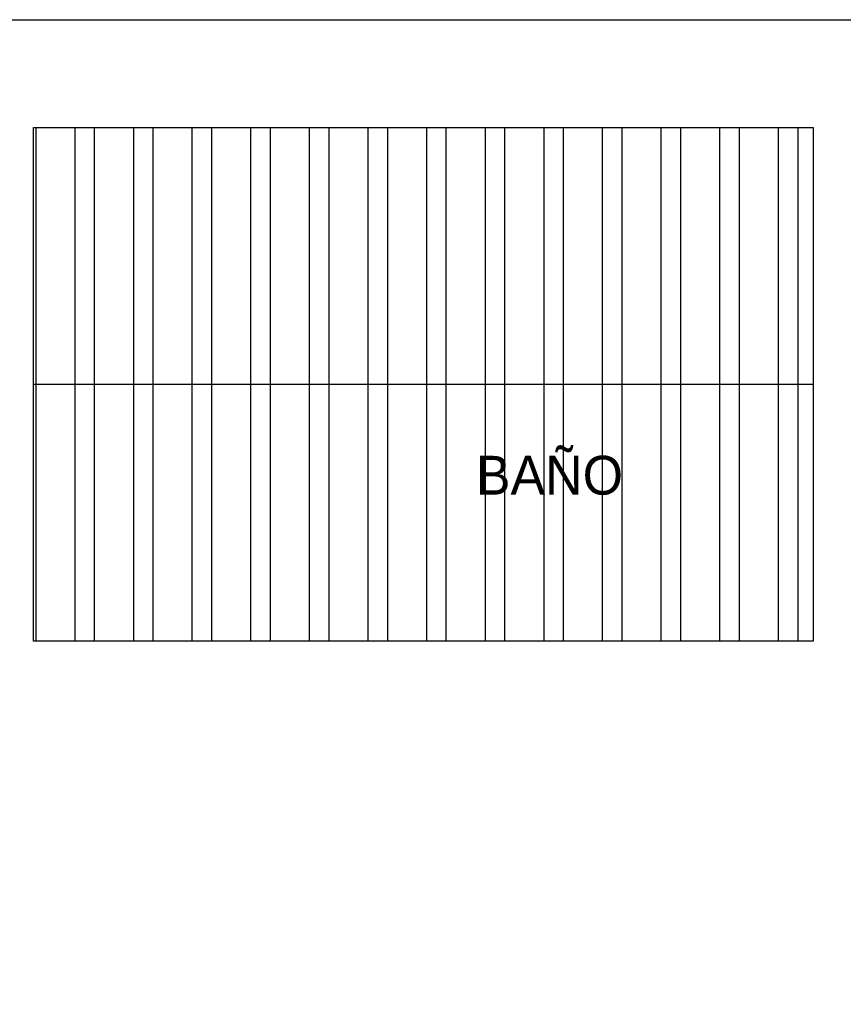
# Model space of a CAD drawing. Header units: millimetres. Extents: x 2197 to 2788, y 425 to 589.
# Tile 12 of 50: x 2250 to 2271, y 499 to 524. Entities that reach past the tile are written whole.
import ezdxf

# ---------------------------------------------------------------- set-up
doc = ezdxf.new("R2010")
doc.units = ezdxf.units.MM
doc.linetypes.add('ACAD_ISO04W100', pattern=[30, 24, -3, 0, -3])
doc.layers.add('Cotas', color=3, linetype='Continuous')
doc.layers.add('PAREDE', color=6, linetype='Continuous')

msp = doc.modelspace()

# ---------------------------------------------------------------- hatches: boundary and pattern name
at = {"layer": 'PAREDE', "linetype": 'ACAD_ISO04W100'}
h = msp.add_hatch(dxfattribs=at)
h.set_pattern_fill('ANSI32', color=1, scale=0.1622, angle=45)
h.set_pattern_definition([(90, (-1.3519, -9.516), (-1.544955, 3e-16), []), (90, (-0.8369, -9.0011), (-1.544955, 3e-16), [])])
h.paths.add_polyline_path([(2348.986, 491.776), (2337.361, 491.776), (2337.361, 486.422), (2348.986, 486.422)])
h.paths.add_polyline_path([(2348.986, 497.13), (2337.361, 497.13), (2337.361, 491.776), (2348.986, 491.776)])
h.paths.add_polyline_path([(2299.066, 521.647), (2278.516, 521.647), (2278.516, 514.88), (2299.066, 514.88)])
h.paths.add_polyline_path([(2299.066, 514.88), (2278.516, 514.88), (2278.516, 508.112), (2299.066, 508.112)])
h.paths.add_polyline_path([(2270.646, 514.88), (2250.095, 514.88), (2250.095, 508.112), (2270.646, 508.112)])
h.paths.add_polyline_path([(2270.646, 521.647), (2250.095, 521.647), (2250.095, 514.88), (2270.646, 514.88)])

# ---------------------------------------------------------------- linework, layer by layer
at = {"layer": 'Cotas', "color": 7, "linetype": 'ACAD_ISO04W100'}
msp.add_line((2250.095, 514.88), (2270.646, 514.88), dxfattribs=at)
at = {"layer": 'Cotas'}
msp.add_lwpolyline([(2200.713, 524.49), (2350.975, 524.49), (2350.975, 429.986), (2200.713, 429.986)], close=True, dxfattribs=at)
at = {"layer": 'Cotas', "color": 7, "linetype": 'ACAD_ISO04W100'}
msp.add_lwpolyline([(2250.095, 521.647), (2270.646, 521.647), (2270.646, 508.112), (2250.095, 508.112)], close=True, dxfattribs=at)

# ---------------------------------------------------------------- texts
at = {"insert": (2261.757, 511.957), "char_height": 1.02376, "attachment_point": 7}
msp.add_mtext_dynamic_manual_height_columns('\\A1;{\\fZurich Cn BT|b0|i0|c0|p34;\\C2;BAÑO}', width=13.35192, gutter_width=1, heights=[0], dxfattribs=at)

doc.saveas('drawing.dxf')
